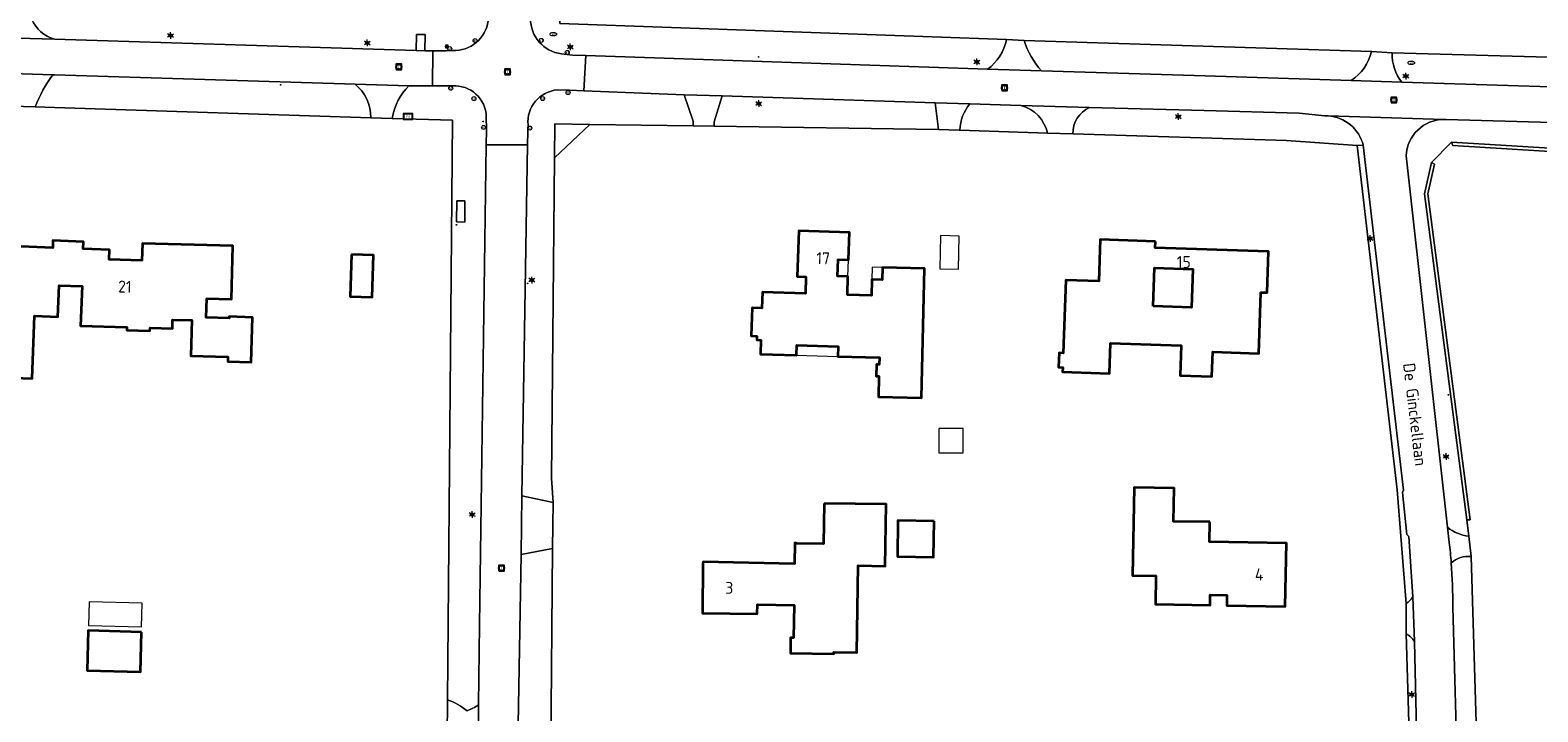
# Model space of a CAD drawing. Header units: metres. Extents: x 140853 to 145288, y 474558 to 480269.
# Tile 29 of 256: x 141996 to 142223, y 476012 to 476114. Entities that reach past the tile are written whole.
import ezdxf
from ezdxf.enums import TextEntityAlignment as Align

# ---------------------------------------------------------------- set-up
doc = ezdxf.new("R2010")
doc.units = ezdxf.units.M
doc.header["$MEASUREMENT"] = 0
for name, color, linetype, lineweight in [('B-WE-GR-GRAS_KRUIDENRIJK-G', 80, 'Continuous', 18), ('B-WE-GR-GROENVOORZIENING-G', 80, 'Continuous', 18), ('B-WE-IE-MEUBILAIR_WEGMEUBILAIR-S', 7, 'Continuous', 18), ('B-WE-IE-TERREINAFSCHEIDING_KUNSTMATIG_HEKWERK-G', 20, 'IE-TERREINAFSCHEIDING-KUNSTMATIG', 18), ('B-WE-KL-ET_LS_OV_LICHTMAST-S', 190, 'Continuous', 18), ('B-WE-KL-WATER_PUT-S', 170, 'Continuous', 18), ('B-WE-OG-BEBOUWING-G', 7, 'Continuous', 35), ('B-WE-OG-BEBOUWING_BIJGEBOUW-G', 7, 'Continuous', 18), ('B-WE-OG-BEBOUWING_HUISNUMMER-T18', 10, 'Continuous', 18), ('B-WE-OG-BEBOUWING_LAGE TRAFO-G', 7, 'Continuous', 18), ('B-WE-OG-BEBOUWING_LUIFEL-G', 7, 'Continuous', 18), ('B-WE-OG-BEBOUWING_STRAATNAAM-T18', 10, 'Continuous', 18), ('B-WE-OG-TERREIN_ERF-G', 7, 'Continuous', 18), ('B-WE-RI-GWA_RIOOLPUT-S', 30, 'Continuous', 18), ('B-WE-RI-TERREINKAST-S', 7, 'Continuous', 18), ('B-WE-VH-ONVERHARD-G', 252, 'Continuous', 18), ('B-WE-VH-VERHARDING_ASFALT-G', 252, 'Continuous', 18), ('B-WE-VH-VERHARDING_BETONSTRAATSTEEN-G', 252, 'Continuous', 18), ('B-WE-VH-VERHARDING_STRAATBAKSTEEN-G', 252, 'Continuous', 18), ('B-WE-VH-VERHARDING_TEGEL-G', 252, 'Continuous', 18), ('B-WE-VW-AFSLUITPAAL-S', 7, 'Continuous', 18), ('X-XX-XX-ALGEMEEN-S', 7, 'Continuous', 18)]:
    doc.layers.add(name, color=color, linetype=linetype, lineweight=lineweight)
doc.styles.add('NLCS-ISO', font='txt')
doc.styles.get("Standard").update_dxf_attribs({"font": 'arial.ttf'})
doc.linetypes.add('IE-TERREINAFSCHEIDING-KUNSTMATIG', pattern='A,4,[82,NLCS.shx,S=0.75,R=90,X=0,Y=0],4,-2', length=10)

# ---------------------------------------------------------------- blocks, each defined once
blk = doc.blocks.new('SIE-WEG_AFVALBAK_TYPE_01')
for radius in [0.25, 0.156]:
    blk.add_circle((0, 0), radius)
blk = doc.blocks.new('SRI-TERREINKAST-SO')
at = {"ltscale": 0.1}
h = blk.add_hatch(color=256, dxfattribs=at)
h.paths.add_polyline_path([(3.9, 2.1), (-3.4, 2.1), (-3.4, -2.4), (3.9, -2.4)])
h.paths.add_polyline_path([(3.4, 1.6), (-2.9, 1.6), (-2.9, -1.9), (3.4, -1.9)], flags=16)
at = {"flags": 128}
for points in [[(3.9, 2.1), (-3.4, 2.1), (-3.4, -2.4), (3.9, -2.4)], [(3.4, 1.6), (-2.9, 1.6), (-2.9, -1.9), (3.4, -1.9)]]:
    blk.add_lwpolyline(points, close=True, dxfattribs=at)
at = {"style": 'NLCS-ISO'}
blk.add_text('RI', height=1.8, dxfattribs=at).set_placement((-0.9, -1))
blk = doc.blocks.new('B-SIE-WEG_LICHTMAST-SO')
at = {"ltscale": 0.1}
for p, q in [((-1.1, 0.6), (-2.2, 1.3)), ((0, 1.3), (0, 2.5)), ((1.1, 0.6), (2.2, 1.3)), ((-1.1, -0.6), (-2.2, -1.3)), ((0, -1.3), (0, -2.5)), ((1.1, -0.6), (2.2, -1.3))]:
    blk.add_line(p, q, dxfattribs=at)
at = {"flags": 128}
for points in [[(-1.2, 0.5), (1.2, 0.5)], [(-1.2, -0.5), (1.2, -0.5)]]:
    blk.add_lwpolyline(points, dxfattribs=at)
at = {"ltscale": 0.1}
blk.add_circle((0, 0), 1.27, dxfattribs=at)
at = {"style": 'NLCS-ISO'}
blk.add_attdef('TYPE', text='', height=1.8, dxfattribs=at).set_placement((0, 2.5), align=Align.BOTTOM_CENTER)
blk = doc.blocks.new('SVW-AFSLUITPAAL-SO')
at = {"lineweight": 18}
blk.add_circle((0, 0), 1.5, dxfattribs=at)
at = {"lineweight": 18, "style": 'NLCS-ISO'}
blk.add_text('af', height=1.8, dxfattribs=at).set_placement((0, 0), align=Align.MIDDLE_CENTER)
blk = doc.blocks.new('B-SIE-WEG_VERKEERSBORD_PAAL-SO')
blk.add_lwpolyline([(-1, -1), (1, -1), (1, 1), (-1, 1)], close=True)
at = {"flags": 128}
blk.add_lwpolyline([(-1, 1), (0, -1), (1, 1)], close=True, dxfattribs=at)
for radius in [1, 0.171]:
    blk.add_circle((0, 0), radius)
at = {"lineweight": 30, "flags": 104}
blk.add_attdef('bordgegevens', text='', height=1.8, dxfattribs=at).set_placement((2.2, 3.2), align=Align.TOP_LEFT)
blk = doc.blocks.new('SRI-PUT_INSPECTIE-SO')
at = {"lineweight": -3, "flags": 128}
blk.add_lwpolyline([(-2, -2), (2, -2), (2, 2), (-2, 2)], close=True, dxfattribs=at)
at = {"lineweight": -3, "ltscale": 1.5}
blk.add_circle((0, 0), 2, dxfattribs=at)
at = {"ltscale": 0.1, "style": 'NLCS-ISO'}
blk.add_text('I', height=2.5, dxfattribs=at).set_placement((0, 0), align=Align.MIDDLE_CENTER)
blk = doc.blocks.new('SKL-WATERLEIDINGPUT-SO')
at = {"color": 0, "linetype": 'ByBlock', "lineweight": 18}
blk.add_ellipse((0, 0), major_axis=(2.5, 0), ratio=0.54, dxfattribs=at)
at = {"color": 0, "linetype": 'ByBlock', "lineweight": 18, "style": 'NLCS-ISO'}
blk.add_text('wl', height=1.8, dxfattribs=at).set_placement((0, 0), align=Align.MIDDLE_CENTER)

msp = doc.modelspace()

# ---------------------------------------------------------------- linework, layer by layer
at = {"layer": 'B-WE-GR-GRAS_KRUIDENRIJK-G', "ltscale": 0.2, "flags": 128}
for points in [[(142076.408, 476154.454, 0.0486585), (142071.736, 476150.887), (142071.736, 476150.887), (142071.565, 476118.903), (142071.554, 476116.905), (142071.604, 476115.937), (142071.604, 476115.937, 0.3811543), (142076.248, 476110.627), (142076.248, 476110.627), (142077.941, 476110.417), (142079.951, 476110.349), (142140.353, 476108.291), (142140.353, 476108.291, 0.1808845), (142143.212, 476112.774), (142143.212, 476112.774), (142076.035, 476115.169), (142076.408, 476154.454)], [(142054.409, 476111.104), (142054.487, 476113.553), (142055.786, 476113.512), (142055.708, 476111.063), (142056.902, 476111.069), (142058.907, 476111.078), (142059.883, 476111.103), (142059.883, 476111.103, 0.3854946), (142065.254, 476115.597), (142065.254, 476115.597), (142065.269, 476116.586), (142065.292, 476118.787), (142065.592, 476146.952), (142061.73, 476147.006), (142060.53, 476147.014), (142060.163, 476115.729), (142000, 476117.472), (141996.618, 476117.587), (141996.616, 476115.796), (141996.616, 476115.796, 0.2281722), (142000, 476112.834), (142000, 476112.834), (142054.409, 476111.104)], [(142148.448, 476108.064), (142173.078, 476107.289), (142195.016, 476106.598), (142195.016, 476106.598, 0.2055293), (142198.07, 476110.978), (142198.07, 476110.978), (142145.866, 476112.631), (142145.866, 476112.631, 0.1086597), (142148.448, 476108.064)], [(142201.208, 476110.756, 0.1755926), (142202.669, 476106.332), (142202.669, 476106.332), (142245.768, 476105.002), (142300.134, 476103.291), (142300.134, 476103.291, 0.0845533), (142302.3, 476107.95), (142302.3, 476107.95), (142201.208, 476110.756)], [(142045.221, 476106.065), (142000, 476107.444), (141999.784, 476107.451), (141999.784, 476107.451, 0.0711974), (141997.127, 476102.627), (141997.127, 476102.627), (142000, 476102.543), (142047.576, 476101.008), (142047.576, 476101.008, 0.2268788), (142045.221, 476106.065)], [(142063.804, 476012.622), (142063.955, 476024.668), (142064.945, 476096.923), (142064.978, 476099.171), (142064.958, 476101.167), (142064.958, 476101.167, 0.4282737), (142059.874, 476105.794), (142059.874, 476105.794), (142058.882, 476105.814), (142056.86, 476105.811), (142053.321, 476105.807), (142053.321, 476105.807, 0.1615972), (142050.827, 476100.906), (142050.827, 476100.906), (142059.879, 476100.614), (142059.144, 476013.404), (142059.144, 476013.404, -0.0835262), (142062.087, 476011.736), (142062.087, 476011.736, 0.0349539), (142063.804, 476012.622)], [(142080.557, 476100.007), (142096.079, 476099.79), (142096.087, 476100.467), (142094.744, 476104.469), (142079.651, 476105.069), (142077.472, 476105.156), (142075.668, 476105.211), (142075.668, 476105.211, 0.4119741), (142071.24, 476099.915), (142071.24, 476099.915), (142071.217, 476098.929), (142071.184, 476096.922), (142070.325, 476044.083), (142075.013, 476043.074), (142074.759, 476046.778), (142075.24, 476094.957), (142075.291, 476100.081), (142080.557, 476100.007)], [(142136.193, 476099.149), (142149.355, 476098.668), (142149.355, 476098.668, 0.2859247), (142145.375, 476102.83), (142145.375, 476102.83), (142137.672, 476103.079), (142137.672, 476103.079, 0.1681298), (142136.193, 476099.149)], [(142195.945, 476096.811), (142196.851, 476096.857), (142196.851, 476096.857, 0.3230929), (142191.577, 476101.283), (142191.577, 476101.283), (142191.078, 476101.299), (142187.236, 476101.71), (142172.913, 476102.079), (142155.69, 476102.522), (142155.69, 476102.522, 0.2993451), (142153.173, 476098.571), (142153.173, 476098.571), (142185.329, 476097.597), (142195.945, 476096.811)], [(142226.461, 476098.839), (142225.273, 476100.272), (142209.347, 476100.728), (142209.012, 476100.738), (142209.012, 476100.738, 0.4028746), (142203.289, 476095.254), (142203.289, 476095.254), (142209.533, 476039.362), (142209.533, 476039.362, 0.145019), (142212.717, 476038.02), (142212.717, 476038.02), (142212.412, 476040.501), (142206.068, 476089.573), (142207.122, 476094.277), (142210.112, 476097.317), (142227.407, 476096.282), (142226.461, 476098.839)], [(142196.851, 476096.857), (142195.945, 476096.811), (142201.937, 476044.976), (142203.298, 476027.906), (142203.298, 476027.906, 0.1618367), (142204.302, 476028.904), (142204.302, 476028.904), (142203.698, 476037.98), (142203.416, 476038.262), (142202.739, 476044.575), (142202.921, 476044.961), (142196.851, 476096.857)], [(142069.632, 476000), (142069.315, 475972.09), (142069.315, 475972.09, 0.0592182), (142074.179, 475969.592), (142074.179, 475969.592), (142074.598, 476000), (142074.928, 476036.175), (142070.216, 476035.283), (142069.713, 476006.827), (142069.632, 476000)], [(142210.32, 476027.381), (142211.058, 476000), (142211.569, 475981.031), (142211.558, 475974.787), (142214.525, 475974.055), (142214.476, 475987.219), (142214.13, 476000), (142213.093, 476034.942), (142213.093, 476034.942, 0.2222362), (142210.088, 476033.99), (142210.088, 476033.99, -0.0208814), (142210.32, 476027.381)], [(142204.023, 475999.62), (142204.253, 475992.181), (142205.231, 475992.452), (142205.062, 476000), (142204.566, 476022.153), (142204.566, 476022.153, 0.121265), (142203.289, 476023.35), (142203.289, 476023.35), (142204.011, 476000), (142204.023, 475999.62)]]:
    msp.add_lwpolyline(points, format="xyb", close=True, dxfattribs=at)
for points in [[(142099.223, 476100.36), (142099.215, 476099.746), (142132.995, 476099.253), (142132.482, 476103.25), (142100.422, 476104.308), (142099.223, 476100.36)], [(142227.407, 476096.282), (142210.112, 476097.317), (142210.309, 476096.804), (142227.372, 476095.774), (142227.603, 476095.753), (142227.407, 476096.282)], [(142061.747, 476088.48), (142061.72, 476085.305), (142060.48, 476085.316), (142060.507, 476088.49), (142061.747, 476088.48)]]:
    msp.add_lwpolyline(points, close=True, dxfattribs=at)
at = {"layer": 'B-WE-GR-GROENVOORZIENING-G', "ltscale": 0.2, "flags": 128}
for points in [[(142080.557, 476100.007), (142075.291, 476100.081), (142075.24, 476094.957), (142080.557, 476100.007)], [(142206.575, 476089.55), (142207.579, 476094.028), (142207.122, 476094.277), (142206.068, 476089.573), (142212.412, 476040.501), (142212.915, 476040.509), (142206.575, 476089.55)]]:
    msp.add_lwpolyline(points, close=True, dxfattribs=at)
at = {"layer": 'B-WE-IE-TERREINAFSCHEIDING_KUNSTMATIG_HEKWERK-G', "ltscale": 0.2, "flags": 128}
for points in [[(142143.212, 476112.774), (142076.035, 476115.169), (142076.408, 476154.454)], [(142145.866, 476112.631), (142198.07, 476110.978)], [(142201.208, 476110.756), (142302.3, 476107.95)], [(141997.127, 476102.627), (142000, 476102.543)], [(142000, 476102.543), (142047.576, 476101.008)], [(142050.827, 476100.906), (142059.879, 476100.614), (142059.144, 476013.404)], [(142075.24, 476094.957), (142075.291, 476100.081), (142080.557, 476100.007)], [(142080.557, 476100.007), (142096.079, 476099.79)], [(142136.193, 476099.149), (142136.081, 476099.153)], [(142149.355, 476098.668), (142136.193, 476099.149)], [(142195.945, 476096.811), (142185.329, 476097.597), (142153.173, 476098.571)], [(142203.298, 476027.906), (142201.937, 476044.976), (142195.945, 476096.811)], [(142075.013, 476043.074), (142074.759, 476046.778), (142075.24, 476094.957)], [(142074.598, 476000), (142074.928, 476036.175)], [(142204.011, 476000), (142203.289, 476023.35)]]:
    msp.add_lwpolyline(points, dxfattribs=at)
at = {"layer": 'B-WE-OG-BEBOUWING-G', "ltscale": 0.2, "flags": 128}
for points in [[(142124.529, 476078.482), (142124.483, 476076.622), (142122.963, 476076.66), (142122.904, 476074.261), (142119.265, 476074.351), (142119.354, 476077.099), (142117.804, 476077.149), (142117.885, 476079.648), (142119.434, 476079.598), (142119.567, 476083.726), (142111.946, 476083.972), (142111.725, 476077.095), (142113.044, 476077.052), (142112.964, 476074.564), (142106.492, 476074.772), (142106.423, 476072.329), (142104.924, 476072.376), (142104.791, 476068.169), (142105.67, 476068.141), (142105.652, 476067.551), (142106.252, 476067.532), (142106.19, 476065.42), (142111.627, 476065.26), (142111.672, 476066.779), (142117.88, 476066.596), (142117.835, 476065.077), (142117.835, 476065.076), (142124.082, 476064.892), (142124.056, 476063.869), (142123.656, 476063.879), (142123.613, 476062.129), (142124.013, 476062.119), (142123.936, 476059), (142130.394, 476058.84), (142130.877, 476078.324), (142124.529, 476078.482)], [(142165.584, 476082.357), (142157.293, 476082.657), (142157.066, 476076.393), (142152.101, 476076.563), (142151.725, 476065.58), (142151.115, 476065.601), (142151.041, 476063.442), (142151.651, 476063.421), (142151.628, 476062.761), (142158.704, 476062.519), (142158.86, 476067.074), (142169.449, 476066.711), (142169.295, 476062.224), (142174.103, 476062.059), (142174.229, 476065.757), (142181.165, 476065.52), (142181.441, 476074.719), (142182.381, 476074.684), (142182.611, 476080.849), (142165.551, 476081.434), (142165.584, 476082.357)], [(142044.683, 476080.441), (142044.474, 476074.114), (142047.783, 476074.014), (142047.992, 476080.332), (142044.683, 476080.441)], [(142165.233, 476072.653), (142165.441, 476078.416), (142171.208, 476078.218), (142170.999, 476072.444), (142165.233, 476072.653)], [(142173.774, 476040.161), (142168.315, 476040.254), (142168.401, 476045.274), (142162.397, 476045.36), (142162.173, 476032.128), (142165.673, 476032.045), (142165.621, 476027.769), (142173.829, 476027.628), (142173.855, 476029.178), (142176.345, 476029.135), (142176.318, 476027.585), (142185.127, 476027.434), (142185.291, 476036.963), (142173.723, 476037.161), (142173.774, 476040.161)], [(142115.764, 476042.955), (142115.684, 476036.876), (142111.674, 476036.929), (142111.373, 476037.009), (142111.319, 476033.869), (142097.557, 476034.154), (142097.552, 476033.894), (142097.461, 476026.43), (142105.721, 476026.345), (142105.74, 476027.724), (142111.249, 476027.648), (142111.181, 476022.707), (142110.731, 476022.714), (142110.697, 476020.424), (142117.246, 476020.328), (142117.25, 476020.568), (142120.689, 476020.517), (142120.882, 476033.596), (142124.952, 476033.536), (142125.088, 476042.832), (142115.764, 476042.955)], [(142132.302, 476040.288), (142126.862, 476040.368), (142126.783, 476034.949), (142132.222, 476034.869), (142132.302, 476040.288)], [(142013.101, 476023.589), (142005.104, 476023.813), (142004.925, 476017.816), (142012.932, 476017.592), (142013.101, 476023.589)]]:
    msp.add_lwpolyline(points, close=True, dxfattribs=at)
msp.add_lwpolyline([(141992.465, 476061.911), (141996.642, 476061.757), (141996.989, 476071.181), (142000.537, 476071.06), (142000.537, 476071.06), (142000.711, 476075.767), (142004.169, 476075.639), (142003.95, 476069.692), (142010.899, 476069.489), (142010.886, 476069.039), (142014.384, 476068.938), (142014.397, 476069.387), (142017.746, 476069.29), (142017.784, 476070.61), (142020.693, 476070.525), (142020.537, 476065.157), (142026.085, 476064.996), (142026.065, 476064.326), (142029.614, 476064.223), (142029.81, 476070.96), (142026.281, 476071.063), (142026.274, 476070.813), (142022.835, 476070.913), (142022.92, 476073.812), (142026.618, 476073.704), (142026.851, 476081.715), (142013.246, 476082.097), (142013.174, 476079.508), (142008.266, 476079.646), (142008.308, 476081.145), (142004.329, 476081.257), (142004.36, 476082.336), (141999.789, 476082.505), (141999.749, 476081.426), (141995.012, 476081.601)], dxfattribs=at)
at = {"layer": 'B-WE-OG-BEBOUWING_BIJGEBOUW-G', "ltscale": 0.2, "flags": 128}
for points in [[(142136.66, 476050.568), (142136.66, 476054.228), (142133.02, 476054.228), (142133.001, 476050.564), (142136.66, 476050.568)], [(142005.126, 476024.588), (142013.123, 476024.364), (142013.223, 476027.924), (142005.226, 476028.148), (142005.126, 476024.588)]]:
    msp.add_lwpolyline(points, close=True, dxfattribs=at)
at = {"layer": 'B-WE-OG-BEBOUWING_LAGE TRAFO-G', "ltscale": 0.2, "flags": 128}
msp.add_lwpolyline([(142061.747, 476088.48), (142060.507, 476088.49), (142060.48, 476085.316), (142061.72, 476085.305), (142061.747, 476088.48)], close=True, dxfattribs=at)
at = {"layer": 'B-WE-OG-BEBOUWING_LUIFEL-G', "ltscale": 0.2, "flags": 128}
for points in [[(142136.089, 476083.198), (142133.29, 476083.268), (142133.166, 476078.269), (142135.965, 476078.2), (142136.089, 476083.198)], [(142119.354, 476077.099), (142119.434, 476079.598), (142117.885, 476079.648), (142117.804, 476077.149), (142119.354, 476077.099)], [(142122.963, 476076.66), (142124.483, 476076.622), (142124.529, 476078.482), (142123.009, 476078.52), (142122.963, 476076.66)], [(142117.835, 476065.077), (142117.88, 476066.596), (142111.672, 476066.779), (142111.627, 476065.26), (142117.835, 476065.077)]]:
    msp.add_lwpolyline(points, close=True, dxfattribs=at)
at = {"layer": 'B-WE-OG-TERREIN_ERF-G', "ltscale": 0.2, "flags": 128}
for points in [[(142306.473, 476107.835), (142308.468, 476107.78), (142307.366, 476157.695), (142306.649, 476165.557), (142303.363, 476182.922), (142078.67, 476190.059), (142077.12, 476190.108), (142076.411, 476157.624), (142076.408, 476154.976), (142076.408, 476154.454), (142076.035, 476115.169), (142143.212, 476112.774), (142145.866, 476112.631), (142198.07, 476110.978), (142201.208, 476110.756), (142302.3, 476107.95), (142306.473, 476107.835)], [(142122.963, 476076.66), (142124.483, 476076.622), (142124.529, 476078.482), (142130.877, 476078.324), (142130.394, 476058.84), (142123.936, 476059), (142124.013, 476062.119), (142123.613, 476062.129), (142123.656, 476063.879), (142124.056, 476063.869), (142124.082, 476064.892), (142117.835, 476065.076), (142117.835, 476065.077), (142117.88, 476066.596), (142111.672, 476066.779), (142111.627, 476065.26), (142106.19, 476065.42), (142106.252, 476067.532), (142105.652, 476067.551), (142105.67, 476068.141), (142104.791, 476068.169), (142104.924, 476072.376), (142106.423, 476072.329), (142106.492, 476074.772), (142112.964, 476074.564), (142113.044, 476077.052), (142111.725, 476077.095), (142111.946, 476083.972), (142119.567, 476083.726), (142119.434, 476079.598), (142117.885, 476079.648), (142117.804, 476077.149), (142119.354, 476077.099), (142119.265, 476074.351), (142122.904, 476074.261), (142122.963, 476076.66)], [(142165.584, 476082.357), (142165.551, 476081.434), (142182.611, 476080.849), (142182.381, 476074.684), (142181.441, 476074.719), (142181.165, 476065.52), (142174.229, 476065.757), (142174.103, 476062.059), (142169.295, 476062.224), (142169.449, 476066.711), (142158.86, 476067.074), (142158.704, 476062.519), (142151.628, 476062.761), (142151.651, 476063.421), (142151.041, 476063.442), (142151.115, 476065.601), (142151.725, 476065.58), (142152.101, 476076.563), (142157.066, 476076.393), (142157.293, 476082.657), (142165.584, 476082.357)], [(142044.683, 476080.441), (142047.992, 476080.332), (142047.783, 476074.014), (142044.474, 476074.114), (142044.683, 476080.441)], [(142165.233, 476072.653), (142170.999, 476072.444), (142171.208, 476078.218), (142165.441, 476078.416), (142165.233, 476072.653)], [(142173.774, 476040.161), (142173.723, 476037.161), (142185.291, 476036.963), (142185.127, 476027.434), (142176.318, 476027.585), (142176.345, 476029.135), (142173.855, 476029.178), (142173.829, 476027.628), (142165.621, 476027.769), (142165.673, 476032.045), (142162.173, 476032.128), (142162.397, 476045.36), (142168.401, 476045.274), (142168.315, 476040.254), (142173.774, 476040.161)], [(142115.764, 476042.955), (142125.088, 476042.832), (142124.952, 476033.536), (142120.882, 476033.596), (142120.689, 476020.517), (142117.25, 476020.568), (142117.246, 476020.328), (142110.697, 476020.424), (142110.731, 476022.714), (142111.181, 476022.707), (142111.249, 476027.648), (142105.74, 476027.724), (142105.721, 476026.345), (142097.461, 476026.43), (142097.552, 476033.894), (142097.557, 476034.154), (142111.319, 476033.869), (142111.373, 476037.009), (142111.674, 476036.929), (142115.684, 476036.876), (142115.764, 476042.955)], [(142132.302, 476040.288), (142132.222, 476034.869), (142126.783, 476034.949), (142126.862, 476040.368), (142132.302, 476040.288)], [(142013.101, 476023.589), (142012.932, 476017.592), (142004.925, 476017.816), (142005.104, 476023.813), (142013.101, 476023.589)]]:
    msp.add_lwpolyline(points, close=True, dxfattribs=at)
for points in [[(141947.915, 475982.317), (142000, 475937.177), (142029.009, 475911.749), (142043.837, 475898.888), (142057.128, 475887.626), (142057.309, 475889.673), (142057.668, 475916.717), (142057.696, 475918.454), (142058.484, 475966.896), (142058.802, 475986.088), (142058.977, 476000), (142059.076, 476007.884), (142059.144, 476013.404), (142059.879, 476100.614), (142050.827, 476100.906), (142050.827, 476100.906), (142047.576, 476101.008), (142000, 476102.543), (141997.127, 476102.627), (141993.614, 476102.73)], [(142204.011, 476000), (142203.289, 476023.35), (142203.298, 476027.906), (142201.937, 476044.976), (142195.945, 476096.811), (142185.329, 476097.597), (142153.173, 476098.571), (142149.355, 476098.668), (142136.193, 476099.149), (142136.081, 476099.153), (142132.995, 476099.253), (142099.215, 476099.746), (142096.079, 476099.79), (142080.557, 476100.007), (142075.24, 476094.957), (142074.759, 476046.778), (142075.013, 476043.074), (142074.928, 476036.175), (142074.598, 476000)], [(142227.372, 476095.774), (142210.309, 476096.804), (142210.112, 476097.317), (142207.122, 476094.277), (142207.579, 476094.028), (142206.575, 476089.55), (142212.915, 476040.509), (142212.412, 476040.501), (142212.717, 476038.02), (142213.093, 476034.942), (142214.13, 476000), (142214.476, 475987.219), (142214.525, 475974.055), (142214.537, 475970.655), (142214.498, 475934.84), (142214.158, 475931.742), (142213.536, 475925.775), (142210.329, 475896.257), (142208.312, 475881.279), (142207.474, 475877.159)], [(141995.012, 476081.601), (141999.749, 476081.426), (141999.789, 476082.505), (142004.36, 476082.336), (142004.329, 476081.257), (142008.308, 476081.145), (142008.266, 476079.646), (142013.174, 476079.508), (142013.246, 476082.097), (142026.851, 476081.715), (142026.618, 476073.704), (142022.92, 476073.812), (142022.835, 476070.913), (142026.274, 476070.813), (142026.281, 476071.063), (142029.81, 476070.96), (142029.614, 476064.223), (142026.065, 476064.326), (142026.085, 476064.996), (142020.537, 476065.157), (142020.693, 476070.525), (142017.784, 476070.61), (142017.746, 476069.29), (142014.397, 476069.387), (142014.384, 476068.938), (142010.886, 476069.039), (142010.899, 476069.489), (142003.95, 476069.692), (142004.169, 476075.639), (142000.711, 476075.767), (142000.537, 476071.06), (142000.537, 476071.06), (141996.989, 476071.181), (141996.642, 476061.757), (141992.465, 476061.911)]]:
    msp.add_lwpolyline(points, dxfattribs=at)
at = {"layer": 'B-WE-VH-ONVERHARD-G', "ltscale": 0.2, "flags": 128}
msp.add_lwpolyline([(142198.07, 476110.978, -0.2055293), (142195.016, 476106.598), (142195.016, 476106.598), (142202.669, 476106.332), (142202.669, 476106.332, -0.1755926), (142201.208, 476110.756), (142201.208, 476110.756), (142198.07, 476110.978)], format="xyb", close=True, dxfattribs=at)
at = {"layer": 'B-WE-VH-VERHARDING_ASFALT-G', "ltscale": 0.2, "flags": 128}
for points in [[(141990.532, 476107.743), (141999.784, 476107.451), (142000, 476107.444), (142045.221, 476106.065), (142053.321, 476105.807), (142056.86, 476105.811), (142056.902, 476111.069), (142055.708, 476111.063), (142054.409, 476111.104), (142000, 476112.834), (141988.773, 476113.149)], [(142245.768, 476105.002), (142202.669, 476106.332), (142195.016, 476106.598), (142173.078, 476107.289), (142148.448, 476108.064), (142140.353, 476108.291), (142079.951, 476110.349), (142079.651, 476105.069), (142094.744, 476104.469), (142100.422, 476104.308), (142132.482, 476103.25), (142137.672, 476103.079), (142145.375, 476102.83), (142155.69, 476102.522), (142172.913, 476102.079), (142187.236, 476101.71), (142191.078, 476101.299), (142191.577, 476101.283), (142209.012, 476100.738), (142209.347, 476100.728), (142225.273, 476100.272)], [(142069.713, 476006.827), (142070.216, 476035.283), (142070.325, 476044.083), (142071.184, 476096.922), (142064.945, 476096.923), (142063.955, 476024.668), (142063.804, 476012.622), (142063.719, 476005.927)]]:
    msp.add_lwpolyline(points, dxfattribs=at)
msp.add_lwpolyline([(142211.058, 476000), (142210.32, 476027.381), (142210.32, 476027.381, 0.0208814), (142210.088, 476033.99), (142210.088, 476033.99, 0.0099965), (142209.787, 476037.091), (142209.787, 476037.091), (142209.533, 476039.362), (142203.289, 476095.254), (142203.289, 476095.254, -0.4028746), (142209.012, 476100.738), (142209.012, 476100.738), (142191.577, 476101.283), (142191.577, 476101.283, -0.3230929), (142196.851, 476096.857), (142196.851, 476096.857), (142202.921, 476044.961), (142202.739, 476044.575), (142203.416, 476038.262), (142203.698, 476037.98), (142204.302, 476028.904), (142204.566, 476022.153), (142205.062, 476000)], format="xyb", dxfattribs=at)
at = {"layer": 'B-WE-VH-VERHARDING_BETONSTRAATSTEEN-G', "ltscale": 0.2, "flags": 128}
for points in [[(141996.618, 476117.587), (141991.767, 476117.752), (141991.503, 476115.482), (141991.503, 476115.482, -0.333182), (141988.773, 476113.149), (141988.773, 476113.149), (142000, 476112.834), (142000, 476112.834, -0.2281722), (141996.616, 476115.796), (141996.616, 476115.796), (141996.618, 476117.587)], [(142143.212, 476112.774, -0.1808845), (142140.353, 476108.291), (142140.353, 476108.291), (142148.448, 476108.064), (142148.448, 476108.064, -0.1086597), (142145.866, 476112.631), (142145.866, 476112.631), (142143.212, 476112.774)], [(142059.076, 476007.884, -0.0509757), (142063.719, 476005.927), (142063.719, 476005.927), (142063.804, 476012.622), (142063.804, 476012.622, -0.0349539), (142062.087, 476011.736), (142062.087, 476011.736, 0.0835262), (142059.144, 476013.404), (142059.144, 476013.404), (142059.076, 476007.884)]]:
    msp.add_lwpolyline(points, format="xyb", close=True, dxfattribs=at)
msp.add_lwpolyline([(142065.254, 476115.597, -0.3854946), (142059.883, 476111.103), (142059.883, 476111.103), (142058.907, 476111.078), (142056.902, 476111.069), (142056.902, 476111.069), (142056.86, 476105.811), (142058.882, 476105.814), (142059.874, 476105.794), (142059.874, 476105.794, -0.4282737), (142064.958, 476101.167), (142064.958, 476101.167), (142064.978, 476099.171), (142064.945, 476096.923), (142071.184, 476096.922), (142071.217, 476098.929), (142071.24, 476099.915), (142071.24, 476099.915, -0.4119741), (142075.668, 476105.211), (142075.668, 476105.211), (142077.472, 476105.156), (142079.651, 476105.069), (142079.951, 476110.349), (142077.941, 476110.417), (142076.248, 476110.627), (142076.248, 476110.627, -0.3811543), (142071.604, 476115.937)], format="xyb", dxfattribs=at)
msp.add_lwpolyline([(142070.216, 476035.283), (142074.928, 476036.175), (142075.013, 476043.074), (142070.325, 476044.083), (142070.216, 476035.283)], close=True, dxfattribs=at)
at = {"layer": 'B-WE-VH-VERHARDING_STRAATBAKSTEEN-G', "ltscale": 0.2, "flags": 128}
for points in [[(141999.784, 476107.451), (141990.532, 476107.743), (141990.532, 476107.743, -0.1097912), (141993.614, 476102.73), (141993.614, 476102.73), (141997.127, 476102.627), (141997.127, 476102.627, -0.0711974), (141999.784, 476107.451)], [(142053.321, 476105.807), (142045.221, 476106.065), (142045.221, 476106.065, -0.2268788), (142047.576, 476101.008), (142047.576, 476101.008), (142050.827, 476100.906), (142050.827, 476100.906, -0.1615972), (142053.321, 476105.807)], [(142136.081, 476099.153), (142136.193, 476099.149), (142136.193, 476099.149, -0.1681298), (142137.672, 476103.079), (142137.672, 476103.079), (142132.482, 476103.25), (142132.995, 476099.253), (142136.081, 476099.153)], [(142153.173, 476098.571, -0.2993451), (142155.69, 476102.522), (142155.69, 476102.522), (142145.375, 476102.83), (142145.375, 476102.83, -0.2859247), (142149.355, 476098.668), (142149.355, 476098.668), (142153.173, 476098.571)], [(142210.088, 476033.99, -0.2222362), (142213.093, 476034.942), (142213.093, 476034.942), (142212.717, 476038.02), (142212.717, 476038.02, -0.145019), (142209.533, 476039.362), (142209.533, 476039.362), (142209.787, 476037.091), (142209.787, 476037.091, -0.0099965), (142210.088, 476033.99)], [(142203.298, 476027.906), (142203.289, 476023.35), (142203.289, 476023.35, -0.121265), (142204.566, 476022.153), (142204.566, 476022.153), (142204.302, 476028.904), (142204.302, 476028.904, -0.1618367), (142203.298, 476027.906)]]:
    msp.add_lwpolyline(points, format="xyb", close=True, dxfattribs=at)
msp.add_lwpolyline([(142100.422, 476104.308), (142094.744, 476104.469), (142096.087, 476100.467), (142096.079, 476099.79), (142099.215, 476099.746), (142099.223, 476100.36), (142100.422, 476104.308)], close=True, dxfattribs=at)
at = {"layer": 'B-WE-VH-VERHARDING_TEGEL-G', "ltscale": 0.2, "flags": 128}
msp.add_lwpolyline([(142055.708, 476111.063), (142055.786, 476113.512), (142054.487, 476113.553), (142054.409, 476111.104), (142055.708, 476111.063)], close=True, dxfattribs=at)

# ---------------------------------------------------------------- block references
at = {"layer": 'B-WE-IE-MEUBILAIR_WEGMEUBILAIR-S', "xscale": 0.2, "yscale": 0.2, "zscale": 0.2}
msp.add_blockref('B-SIE-WEG_VERKEERSBORD_PAAL-SO', (142059.028, 476111.711), dxfattribs=at)
at = {"layer": 'B-WE-KL-ET_LS_OV_LICHTMAST-S', "xscale": 0.2, "yscale": 0.2, "zscale": 0.2}
for p in [(142017.475, 476113.375), (142047.06, 476112.257), (142077.6, 476111.653), (142138.739, 476109.396), (142203.248, 476107.263), (142105.936, 476103.125), (142169.041, 476101.17), (142197.878, 476082.841), (142071.803, 476076.574), (142209.3, 476050.002), (142062.835, 476041.277), (142204.144, 476014.192)]:
    msp.add_blockref('B-SIE-WEG_LICHTMAST-SO', p, dxfattribs=at)
at = {"layer": 'B-WE-KL-WATER_PUT-S', "xscale": 0.2, "yscale": 0.2, "zscale": 0.2}
for p in [(142075.035, 476113.584), (142204.079, 476109.269)]:
    msp.add_blockref('SKL-WATERLEIDINGPUT-SO', p, dxfattribs=at)
at = {"layer": 'B-WE-RI-GWA_RIOOLPUT-S', "xscale": 0.2, "yscale": 0.2, "zscale": 0.2}
for p in [(142051.811, 476108.657), (142068.146, 476107.912), (142142.876, 476105.519), (142201.476, 476103.672), (142067.255, 476033.22)]:
    msp.add_blockref('SRI-PUT_INSPECTIE-SO', p, dxfattribs=at)
at = {"layer": 'B-WE-RI-TERREINKAST-S', "xscale": 0.2, "yscale": 0.2, "zscale": 0.2}
msp.add_blockref('SRI-TERREINKAST-SO', (142053.144, 476101.199), dxfattribs=at)
at = {"layer": 'B-WE-VW-AFSLUITPAAL-S', "xscale": 0.2, "yscale": 0.2, "zscale": 0.2}
for p in [(142059.467, 476111.402), (142063.283, 476112.613), (142073.226, 476112.64), (142077.14, 476110.829), (142059.617, 476105.443), (142077.254, 476104.782), (142063.107, 476103.881), (142073.435, 476103.892), (142064.548, 476099.535), (142071.487, 476099.449)]:
    msp.add_blockref('SVW-AFSLUITPAAL-SO', p, dxfattribs=at)
at = {"layer": 'X-XX-XX-ALGEMEEN-S', "xscale": 0.2, "yscale": 0.2, "zscale": 0.2}
for p in [(142105.922, 476110.146), (142034.024, 476105.956), (142064.478, 476100.425), (142060.479, 476084.876), (142071.172, 476076.065), (142209.654, 476059.307)]:
    msp.add_blockref('SIE-WEG_AFVALBAK_TYPE_01', p, dxfattribs=at)

# ---------------------------------------------------------------- texts
at = {"layer": 'B-WE-OG-BEBOUWING_HUISNUMMER-T18', "style": 'NLCS-ISO'}
for s, rotation, p in [('17', 358.2, (142115.627, 476079.851)), ('21', 358.4, (142010.608, 476075.579)), ('4', 359, (142181.21, 476032.267)), ('3', 359.3, (142101.508, 476030.243))]:
    msp.add_text(s, height=1.8, rotation=rotation, dxfattribs=at).set_placement(p, align=Align.MIDDLE_CENTER)
msp.add_text('15', height=1.8, dxfattribs=at).set_placement((142169.867, 476079.285), align=Align.MIDDLE_CENTER)
at = {"layer": 'B-WE-OG-BEBOUWING_STRAATNAAM-T18', "style": 'NLCS-ISO'}
msp.add_text('De Ginckellaan', height=1.8, rotation=276.7, dxfattribs=at).set_placement((142204.636, 476056.347), align=Align.MIDDLE_CENTER)

doc.saveas('drawing.dxf')
